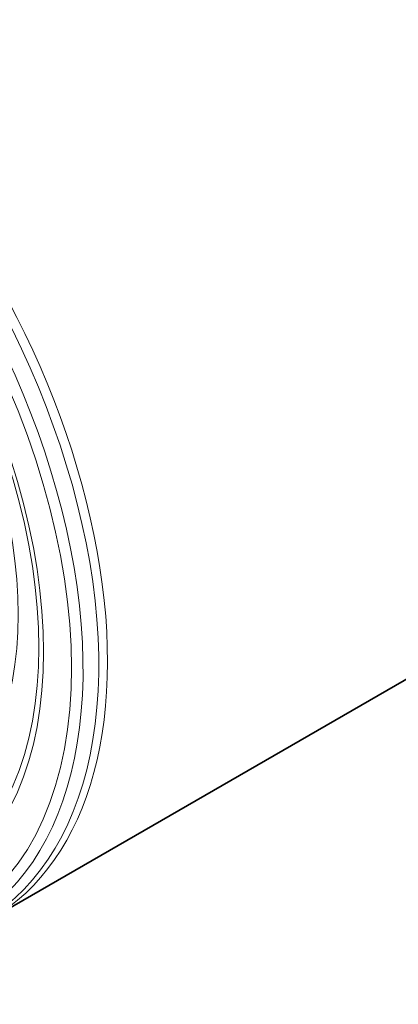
# Model space of a CAD drawing. Header units: millimetres. Extents: x 10 to 1178, y 10 to 830.
# Tile 35 of 44: x 932 to 951, y 606 to 654. Entities that reach past the tile are written whole.
import ezdxf

# ---------------------------------------------------------------- set-up
doc = ezdxf.new("R2010")
doc.units = ezdxf.units.MM
doc.header["$LTSCALE"] = 2
doc.layers.add('Sichtbar (ISO)', color=7, linetype='Continuous', lineweight=35)
doc.layers.add('Sichtbar schmal (ISO)', color=7, linetype='Continuous', lineweight=18)

msp = doc.modelspace()

# ---------------------------------------------------------------- linework, layer by layer
at = {"layer": 'Sichtbar (ISO)'}
msp.add_line((930.68435312, 609.73739127), (986.38269178, 641.89484209), dxfattribs=at)
at = {"layer": 'Sichtbar schmal (ISO)'}
for centre, major_axis, start_param, end_param in [((916.93435312, 633.55308987), (13.75, -23.8156986), 0, 3.1415926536), ((916.57158598, 633.34364616), (-13.70476947, 23.73735702), 2.8812974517, 6.543480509), ((916.00858117, 633.01859519), (13.55987127, -23.48638598), 6.0228901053, 9.6850731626)]:
    msp.add_ellipse(centre, major_axis=major_axis, ratio=0.5773502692, start_param=start_param, end_param=end_param, dxfattribs=at)
for centre, major_axis in [((915.77595016, 632.88428561), (13.32494812, -23.07948714)), ((915.77595016, 632.88428561), (-12.36084733, 21.4096156)), ((915.84220056, 632.9225353), (12.1495382, -21.04361745)), ((916.72706214, 633.43341037), (-10.80773817, 18.71955163))]:
    msp.add_ellipse(centre, major_axis=major_axis, ratio=0.5773502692, dxfattribs=at)

doc.saveas('drawing.dxf')
